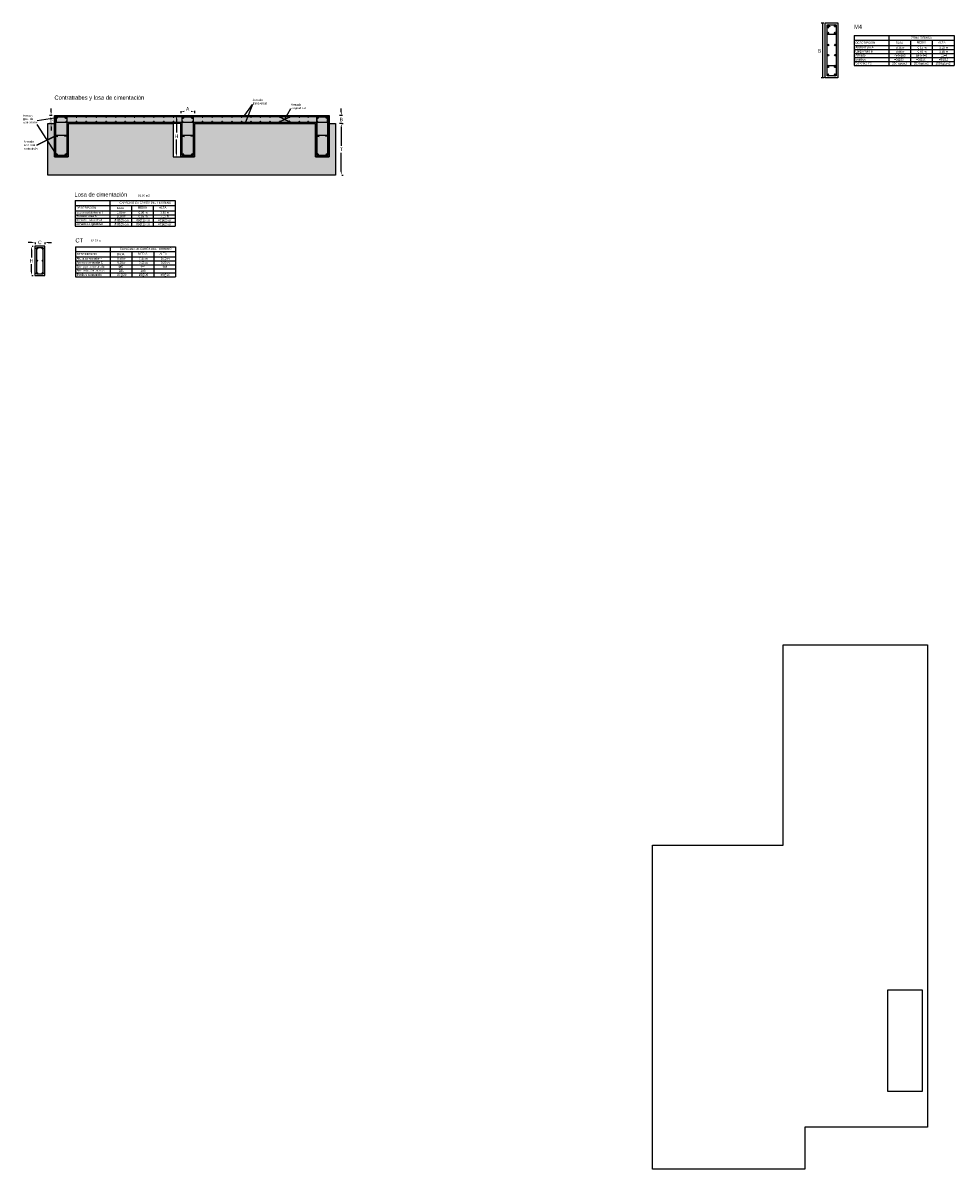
# Model space of a CAD drawing. Header units: millimetres. Extents: x 2068 to 4152, y 861 to 1938.
# Tile 1 of 20: x 2071 to 2097, y 861 to 894. Entities that reach past the tile are written whole.
import ezdxf

# ---------------------------------------------------------------- set-up
doc = ezdxf.new("R2010")
doc.units = ezdxf.units.MM
for name, color, linetype in [('RAPID COST', 7, 'Continuous'), ('RAPID COST APLANADOS', 7, 'Continuous'), ('RAPID COST CASTILLOS', 7, 'Continuous'), ('RAPID COST CIMENTACION', 7, 'Continuous')]:
    doc.layers.add(name, color=color, linetype=linetype)
doc.styles.add('ARIAL', font='arial.ttf')
doc.styles.add('CYCLADIC', font='GOTHIC.TTF')
doc.dimstyles.new('Copia de STANDARD 25', dxfattribs={"dimtxt": 0.15, "dimasz": 0.15, "dimexe": 0.05, "dimexo": 0.1, "dimgap": 0.05, "dimtad": 0, "dimtih": 1, "dimtoh": 1, "dimlfac": 0.25, "dimzin": 1, "dimdsep": 46, "dimtxsty": 'ARIAL', "dimcen": 0.05, "dimclrt": 256, "dimadec": 5, "dimazin": 0, "dimtfac": 1, "dimtofl": 0, "dimtmove": 2, "dimatfit": 3, "dimfxl": 0.18, "dimtolj": 1, "dimtzin": 0, "dimarcsym": 0})

# ---------------------------------------------------------------- blocks, each defined once
blk = doc.blocks.new('*D101')
at = {"layer": 'Defpoints', "color": 0, "ltscale": 0.1, "transparency": 16777216}
for p in [(2075.11, 891.26), (2075.51, 891.268), (2075.51, 891.152)]:
    blk.add_point(p, dxfattribs=at)
at = {"layer": 'RAPID COST CIMENTACION', "color": 0, "lineweight": -2, "ltscale": 0.1, "transparency": 16777216}
for p, q in [((2075.11, 891.16), (2075.11, 891.102)), ((2075.21, 891.152), (2075.213, 891.152)), ((2075.41, 891.152), (2075.407, 891.152)), ((2075.51, 891.168), (2075.51, 891.102))]:
    blk.add_line(p, q, dxfattribs=at)
at = {"layer": 'RAPID COST CIMENTACION', "color": 0, "ltscale": 0.1, "transparency": 16777216}
for points in [[(2075.21, 891.169), (2075.21, 891.136), (2075.11, 891.152)], [(2075.41, 891.169), (2075.41, 891.136), (2075.51, 891.152)]]:
    blk.add_solid(points, dxfattribs=at)
at = {"layer": 'RAPID COST CIMENTACION', "ltscale": 0.1, "transparency": 16777216, "insert": (2075.31, 891.225), "char_height": 0.15, "attachment_point": 5, "style": 'ARIAL'}
blk.add_mtext('\\A1;{\\H0.66667x;\\C3;A}', dxfattribs=at)
blk = doc.blocks.new('*D102')
at = {"layer": 'Defpoints', "color": 0, "ltscale": 0.1, "transparency": 16777216}
for p in [(2074.913, 891.038), (2074.901, 889.838), (2074.989, 889.838)]:
    blk.add_point(p, dxfattribs=at)
at = {"layer": 'RAPID COST CIMENTACION', "color": 0, "lineweight": -2, "ltscale": 0.1, "transparency": 16777216}
for p, q in [((2074.989, 890.938), (2074.989, 890.538)), ((2075.013, 891.038), (2075.039, 891.038)), ((2074.989, 889.938), (2074.989, 890.338)), ((2075.001, 889.838), (2075.039, 889.838))]:
    blk.add_line(p, q, dxfattribs=at)
at = {"layer": 'RAPID COST CIMENTACION', "color": 0, "ltscale": 0.1, "transparency": 16777216}
for points in [[(2074.973, 890.938), (2075.006, 890.938), (2074.989, 891.038)], [(2074.973, 889.938), (2075.006, 889.938), (2074.989, 889.838)]]:
    blk.add_solid(points, dxfattribs=at)
at = {"layer": 'RAPID COST CIMENTACION', "ltscale": 0.1, "transparency": 16777216, "insert": (2074.989, 890.438), "char_height": 0.15, "attachment_point": 5, "style": 'ARIAL'}
blk.add_mtext('\\A1;{\\H0.66667x;\\C3;H}', dxfattribs=at)
blk = doc.blocks.new('*D103')
at = {"layer": 'Defpoints', "color": 0, "ltscale": 0.1, "transparency": 16777216}
for p in [(2071.491, 891.038), (2071.361, 890.798), (2071.487, 890.798)]:
    blk.add_point(p, dxfattribs=at)
at = {"layer": 'RAPID COST CIMENTACION', "color": 0, "lineweight": -2, "ltscale": 0.1, "transparency": 16777216}
for p, q in [((2071.361, 891.138), (2071.361, 891.238)), ((2071.391, 891.038), (2071.311, 891.038)), ((2071.387, 890.798), (2071.311, 890.798)), ((2071.361, 890.698), (2071.361, 890.598))]:
    blk.add_line(p, q, dxfattribs=at)
at = {"layer": 'RAPID COST CIMENTACION', "color": 0, "ltscale": 0.1, "transparency": 16777216}
for points in [[(2071.344, 891.138), (2071.377, 891.138), (2071.361, 891.038)], [(2071.344, 890.698), (2071.377, 890.698), (2071.361, 890.798)]]:
    blk.add_solid(points, dxfattribs=at)
at = {"layer": 'RAPID COST CIMENTACION', "ltscale": 0.1, "transparency": 16777216, "insert": (2071.361, 890.918), "char_height": 0.15, "attachment_point": 5, "style": 'ARIAL'}
blk.add_mtext('\\A1;{\\H0.66667x;\\C3;B}', dxfattribs=at)
blk = doc.blocks.new('*D104')
at = {"layer": 'Defpoints', "color": 0, "ltscale": 0.1, "transparency": 16777216}
for p in [(2079.884, 891.038), (2079.753, 890.798), (2079.88, 890.798)]:
    blk.add_point(p, dxfattribs=at)
at = {"layer": 'RAPID COST CIMENTACION', "color": 0, "lineweight": -2, "ltscale": 0.1, "transparency": 16777216}
for p, q in [((2079.753, 891.138), (2079.753, 891.238)), ((2079.784, 891.038), (2079.703, 891.038)), ((2079.78, 890.798), (2079.703, 890.798)), ((2079.753, 890.698), (2079.753, 890.598))]:
    blk.add_line(p, q, dxfattribs=at)
at = {"layer": 'RAPID COST CIMENTACION', "color": 0, "ltscale": 0.1, "transparency": 16777216}
for points in [[(2079.737, 891.138), (2079.77, 891.138), (2079.753, 891.038)], [(2079.737, 890.698), (2079.77, 890.698), (2079.753, 890.798)]]:
    blk.add_solid(points, dxfattribs=at)
at = {"layer": 'RAPID COST CIMENTACION', "ltscale": 0.1, "transparency": 16777216, "insert": (2079.753, 890.918), "char_height": 0.15, "attachment_point": 5, "style": 'ARIAL'}
blk.add_mtext('\\A1;{\\H0.66667x;\\C3;B}', dxfattribs=at)
blk = doc.blocks.new('*D105')
at = {"layer": 'Defpoints', "color": 0, "ltscale": 0.1, "transparency": 16777216}
for p in [(2079.677, 890.798), (2079.665, 889.313), (2079.753, 889.313)]:
    blk.add_point(p, dxfattribs=at)
at = {"layer": 'RAPID COST CIMENTACION', "color": 0, "lineweight": -2, "ltscale": 0.1, "transparency": 16777216}
for p, q in [((2079.753, 890.698), (2079.753, 890.155)), ((2079.777, 890.798), (2079.803, 890.798)), ((2079.753, 889.413), (2079.753, 889.955)), ((2079.765, 889.313), (2079.803, 889.313))]:
    blk.add_line(p, q, dxfattribs=at)
at = {"layer": 'RAPID COST CIMENTACION', "color": 0, "ltscale": 0.1, "transparency": 16777216}
for points in [[(2079.737, 890.698), (2079.77, 890.698), (2079.753, 890.798)], [(2079.737, 889.413), (2079.77, 889.413), (2079.753, 889.313)]]:
    blk.add_solid(points, dxfattribs=at)
at = {"layer": 'RAPID COST CIMENTACION', "ltscale": 0.1, "transparency": 16777216, "insert": (2079.753, 890.055), "char_height": 0.15, "attachment_point": 5, "style": 'ARIAL'}
blk.add_mtext('\\A1;{\\H0.66667x;\\C3;T}', dxfattribs=at)
blk = doc.blocks.new('*D134')
at = {"layer": 'Defpoints', "color": 0, "ltscale": 0.1, "transparency": 16777216}
for p in [(2070.715, 887.253), (2070.706, 886.413), (2070.791, 886.413)]:
    blk.add_point(p, dxfattribs=at)
at = {"layer": 'RAPID COST CIMENTACION', "color": 0, "lineweight": -2, "ltscale": 0.1, "transparency": 16777216}
for p, q in [((2070.815, 887.253), (2070.841, 887.253)), ((2070.791, 887.153), (2070.791, 886.933)), ((2070.791, 886.513), (2070.791, 886.733)), ((2070.806, 886.413), (2070.841, 886.413))]:
    blk.add_line(p, q, dxfattribs=at)
at = {"layer": 'RAPID COST CIMENTACION', "color": 0, "ltscale": 0.1, "transparency": 16777216}
for points in [[(2070.774, 887.153), (2070.808, 887.153), (2070.791, 887.253)], [(2070.774, 886.513), (2070.808, 886.513), (2070.791, 886.413)]]:
    blk.add_solid(points, dxfattribs=at)
at = {"layer": 'RAPID COST CIMENTACION', "ltscale": 0.1, "transparency": 16777216, "insert": (2070.791, 886.833), "char_height": 0.15, "attachment_point": 5, "style": 'ARIAL'}
blk.add_mtext('\\A1;{\\H0.66667x;\\C3;H}', dxfattribs=at)
blk = doc.blocks.new('*D135')
at = {"layer": 'Defpoints', "color": 0, "ltscale": 0.1, "transparency": 16777216}
for p in [(2070.895, 887.465), (2071.175, 887.465), (2071.175, 887.364)]:
    blk.add_point(p, dxfattribs=at)
at = {"layer": 'RAPID COST CIMENTACION', "color": 0, "lineweight": -2, "ltscale": 0.1, "transparency": 16777216}
for p, q in [((2070.795, 887.364), (2070.695, 887.364)), ((2070.895, 887.365), (2070.895, 887.314)), ((2071.175, 887.365), (2071.175, 887.314)), ((2071.275, 887.364), (2071.375, 887.364))]:
    blk.add_line(p, q, dxfattribs=at)
at = {"layer": 'RAPID COST CIMENTACION', "color": 0, "ltscale": 0.1, "transparency": 16777216}
for points in [[(2070.795, 887.381), (2070.795, 887.348), (2070.895, 887.364)], [(2071.275, 887.381), (2071.275, 887.348), (2071.175, 887.364)]]:
    blk.add_solid(points, dxfattribs=at)
at = {"layer": 'RAPID COST CIMENTACION', "ltscale": 0.1, "transparency": 16777216, "insert": (2071.035, 887.364), "char_height": 0.15, "attachment_point": 5, "style": 'ARIAL'}
blk.add_mtext('\\A1;{\\H0.66667x;\\C3;C}', dxfattribs=at)

msp = doc.modelspace()

# ---------------------------------------------------------------- hatches: boundary and pattern name
at = {"layer": 'RAPID COST', "true_color": 0x139b48}
h = msp.add_hatch(dxfattribs=at)
h.set_pattern_fill('AR-CONC', color=114, scale=0.001, angle=45)
h.set_pattern_definition([(95, (-0.10758, -2.54525), (0.14009465, 0.117553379), [0.01905, -0.20955]), (40, (-0.10758, -2.54525), (-0.160018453, 0.110176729), [0.01524, -0.167640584]), (145.451445, (-0.0959, -2.53545), (-0.019923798, 0.227730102), [0.016190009, -0.178090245]), (91.1842, (-0.1435, -2.50933), (0.221410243, 0.161953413), [0.028575, -0.314325]), (141.635558, (-0.12505, -2.49583), (-0.007086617, 0.342826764), [0.024285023, -0.267135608]), (36.184151, (-0.1435, -2.50933), (-0.007086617, 0.342826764), [0.022859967, -0.251459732]), (66, (-0.11656, -2.50035), (0.179519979, 0.034895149), [0.01905, -0.20955]), (11, (-0.11656, -2.50035), (-0.086539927, 0.173941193), [0.01524, -0.16764]), (116.451445, (-0.1016, -2.49744), (0.092980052, 0.208836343), [0.016190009, -0.178089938]), (82.5, (-0.10758, -2.54525), (-0.057605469, 0.0619734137), [0, -0.165608, 0, -0.17018, 0, -0.168275]), (52.5, (-0.10758, -2.54525), (-0.0235897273, 0.1180870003), [0, -0.097028, 0, -0.161798, 0, -0.064135]), (12.5, (-0.14763, -2.5853), (0.099927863, 0.0918261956), [0, -0.0635, 0, -0.19812, 0, -0.26289]), (2.5, (-0.16559, -2.60326), (0.0867639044, 0.122722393), [0, -0.08255, 0, -0.131572, 0, -0.18669])])
h.paths.add_polyline_path([(2071.4544, 891.0379), (2079.4044, 891.0379), (2079.4044, 889.8379), (2079.0044, 889.8379), (2079.0044, 890.7979), (2075.5099, 890.7979), (2075.5099, 889.8379), (2075.1099, 889.8379), (2075.1099, 890.7979), (2071.8544, 890.7979), (2071.8544, 889.8379), (2071.4544, 889.8379)])
at = {"layer": 'RAPID COST', "true_color": 0xf8991e}
h = msp.add_hatch(dxfattribs=at)
h.set_pattern_fill('EARTH', color=30, scale=0.02, angle=45)
h.set_pattern_definition([(45, (-0.10758, -2.54525), (0, 0.1796051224), [0.127, -0.127]), (45, (-0.14126, -2.51157), (0, 0.1796051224), [0.127, -0.127]), (45, (-0.17493, -2.4779), (0, 0.1796051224), [0.127, -0.127]), (135, (-0.17493, -2.45545), (-0.1796051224, 0), [0.127, -0.127]), (135, (-0.14126, -2.42177), (-0.1796051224, 0), [0.127, -0.127]), (135, (-0.10758, -2.38809), (-0.1796051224, 0), [0.127, -0.127])])
h.paths.add_polyline_path([(2071.2698, 890.7979), (2071.4544, 890.7979), (2071.4544, 889.8379), (2071.8544, 889.8379), (2071.8544, 890.7979), (2074.8879, 890.7979), (2074.8879, 889.8379), (2075.5099, 889.8379), (2075.5099, 890.7979), (2079.0044, 890.7979), (2079.0044, 889.8379), (2079.4044, 889.8379), (2079.4044, 890.7979), (2079.589, 890.7979), (2079.589, 889.3127), (2071.2698, 889.3127)])
at = {"layer": 'RAPID COST CASTILLOS', "lineweight": 30}
h = msp.add_hatch(color=256, dxfattribs=at)
h.dxf.hatch_style = 1
edge = h.paths.add_edge_path()
edge.add_arc((2093.8285, 893.6268), 0.0238, 0, 360)
h = msp.add_hatch(color=256, dxfattribs=at)
h.dxf.hatch_style = 1
edge = h.paths.add_edge_path()
edge.add_arc((2094.0384, 893.627), 0.0238, 0, 360)
h = msp.add_hatch(color=256, dxfattribs=at)
h.dxf.hatch_style = 1
edge = h.paths.add_edge_path()
edge.add_arc((2093.8285, 893.4095), 0.0238, 0, 360)
h = msp.add_hatch(color=256, dxfattribs=at)
h.dxf.hatch_style = 1
edge = h.paths.add_edge_path()
edge.add_arc((2094.0384, 893.4096), 0.0238, 0, 360)
h = msp.add_hatch(color=256, dxfattribs=at)
h.dxf.hatch_style = 1
edge = h.paths.add_edge_path()
edge.add_arc((2093.8285, 892.4509), 0.0238, 0, 360, ccw=False)
h = msp.add_hatch(color=256, dxfattribs=at)
h.dxf.hatch_style = 1
edge = h.paths.add_edge_path()
edge.add_arc((2093.8285, 892.2067), 0.0238, 0, 360)
h = msp.add_hatch(color=256, dxfattribs=at)
h.dxf.hatch_style = 1
edge = h.paths.add_edge_path()
edge.add_arc((2094.0384, 892.4507), 0.0238, 0, 360, ccw=False)
h = msp.add_hatch(color=256, dxfattribs=at)
h.dxf.hatch_style = 1
edge = h.paths.add_edge_path()
edge.add_arc((2094.0384, 892.2056), 0.0238, 0, 360)
at = {"layer": 'RAPID COST CIMENTACION', "lineweight": 30}
h = msp.add_hatch(color=256, dxfattribs=at)
h.dxf.hatch_style = 1
edge = h.paths.add_edge_path()
edge.add_arc((2071.517, 890.9748), 0.0219, 0, 360)
h = msp.add_hatch(color=256, dxfattribs=at)
h.dxf.hatch_style = 1
edge = h.paths.add_edge_path()
edge.add_arc((2071.791, 890.9748), 0.0219, 0, 360)
h = msp.add_hatch(color=256, dxfattribs=at)
h.dxf.hatch_style = 1
edge = h.paths.add_edge_path()
edge.add_arc((2072.0956, 890.9938), 0.0102, 0, 360)
h = msp.add_hatch(color=256, dxfattribs=at)
h.dxf.hatch_style = 1
edge = h.paths.add_edge_path()
edge.add_arc((2072.377, 890.9938), 0.0102, 0, 360)
h = msp.add_hatch(color=256, dxfattribs=at)
h.dxf.hatch_style = 1
edge = h.paths.add_edge_path()
edge.add_arc((2072.6683, 890.9938), 0.0102, 0, 360)
h = msp.add_hatch(color=256, dxfattribs=at)
h.dxf.hatch_style = 1
edge = h.paths.add_edge_path()
edge.add_arc((2072.9512, 890.9938), 0.0102, 0, 360)
h = msp.add_hatch(color=256, dxfattribs=at)
h.dxf.hatch_style = 1
edge = h.paths.add_edge_path()
edge.add_arc((2073.2309, 890.9938), 0.0102, 0, 360)
h = msp.add_hatch(color=256, dxfattribs=at)
h.dxf.hatch_style = 1
edge = h.paths.add_edge_path()
edge.add_arc((2073.5006, 890.9938), 0.0102, 0, 360)
h = msp.add_hatch(color=256, dxfattribs=at)
h.dxf.hatch_style = 1
edge = h.paths.add_edge_path()
edge.add_arc((2073.7703, 890.9938), 0.0102, 0, 360)
h = msp.add_hatch(color=256, dxfattribs=at)
h.dxf.hatch_style = 1
edge = h.paths.add_edge_path()
edge.add_arc((2074.0479, 890.9938), 0.0102, 0, 360)
h = msp.add_hatch(color=256, dxfattribs=at)
h.dxf.hatch_style = 1
edge = h.paths.add_edge_path()
edge.add_arc((2074.3333, 890.9938), 0.0102, 0, 360)
h = msp.add_hatch(color=256, dxfattribs=at)
h.dxf.hatch_style = 1
edge = h.paths.add_edge_path()
edge.add_arc((2074.6208, 890.9938), 0.0102, 0, 360)
h = msp.add_hatch(color=256, dxfattribs=at)
h.dxf.hatch_style = 1
edge = h.paths.add_edge_path()
edge.add_arc((2074.9004, 890.9938), 0.0102, 0, 360)
h = msp.add_hatch(color=256, dxfattribs=at)
h.dxf.hatch_style = 1
edge = h.paths.add_edge_path()
edge.add_arc((2075.1725, 890.9748), 0.0219, 0, 360)
h = msp.add_hatch(color=256, dxfattribs=at)
h.dxf.hatch_style = 1
edge = h.paths.add_edge_path()
edge.add_arc((2075.4465, 890.9748), 0.0219, 0, 360)
h = msp.add_hatch(color=256, dxfattribs=at)
h.dxf.hatch_style = 1
edge = h.paths.add_edge_path()
edge.add_arc((2075.7373, 890.9938), 0.0102, 0, 360)
h = msp.add_hatch(color=256, dxfattribs=at)
h.dxf.hatch_style = 1
edge = h.paths.add_edge_path()
edge.add_arc((2076.0188, 890.9938), 0.0102, 0, 360)
h = msp.add_hatch(color=256, dxfattribs=at)
h.dxf.hatch_style = 1
edge = h.paths.add_edge_path()
edge.add_arc((2076.3101, 890.9938), 0.0102, 0, 360)
h = msp.add_hatch(color=256, dxfattribs=at)
h.dxf.hatch_style = 1
edge = h.paths.add_edge_path()
edge.add_arc((2076.593, 890.9938), 0.0102, 0, 360)
h = msp.add_hatch(color=256, dxfattribs=at)
h.dxf.hatch_style = 1
edge = h.paths.add_edge_path()
edge.add_arc((2076.8726, 890.9938), 0.0102, 0, 360)
h = msp.add_hatch(color=256, dxfattribs=at)
h.dxf.hatch_style = 1
edge = h.paths.add_edge_path()
edge.add_arc((2077.1423, 890.9938), 0.0102, 0, 360)
h = msp.add_hatch(color=256, dxfattribs=at)
h.dxf.hatch_style = 1
edge = h.paths.add_edge_path()
edge.add_arc((2077.412, 890.9938), 0.0102, 0, 360)
h = msp.add_hatch(color=256, dxfattribs=at)
h.dxf.hatch_style = 1
edge = h.paths.add_edge_path()
edge.add_arc((2077.6896, 890.9938), 0.0102, 0, 360)
h = msp.add_hatch(color=256, dxfattribs=at)
h.dxf.hatch_style = 1
edge = h.paths.add_edge_path()
edge.add_arc((2077.9751, 890.9938), 0.0102, 0, 360)
h = msp.add_hatch(color=256, dxfattribs=at)
h.dxf.hatch_style = 1
edge = h.paths.add_edge_path()
edge.add_arc((2078.2625, 890.9938), 0.0102, 0, 360)
h = msp.add_hatch(color=256, dxfattribs=at)
h.dxf.hatch_style = 1
edge = h.paths.add_edge_path()
edge.add_arc((2078.5421, 890.9938), 0.0102, 0, 360)
h = msp.add_hatch(color=256, dxfattribs=at)
h.dxf.hatch_style = 1
edge = h.paths.add_edge_path()
edge.add_arc((2078.797, 890.9938), 0.0102, 0, 360)
h = msp.add_hatch(color=256, dxfattribs=at)
h.dxf.hatch_style = 1
edge = h.paths.add_edge_path()
edge.add_arc((2079.067, 890.9748), 0.0219, 0, 360)
h = msp.add_hatch(color=256, dxfattribs=at)
h.dxf.hatch_style = 1
edge = h.paths.add_edge_path()
edge.add_arc((2079.341, 890.9748), 0.0219, 0, 360)
h = msp.add_hatch(color=256, dxfattribs=at)
h.dxf.hatch_style = 1
edge = h.paths.add_edge_path()
edge.add_arc((2071.8004, 890.8512), 0.0102, 0, 360)
h = msp.add_hatch(color=256, dxfattribs=at)
h.dxf.hatch_style = 1
edge = h.paths.add_edge_path()
edge.add_arc((2072.0956, 890.8512), 0.0102, 0, 360)
h = msp.add_hatch(color=256, dxfattribs=at)
h.dxf.hatch_style = 1
edge = h.paths.add_edge_path()
edge.add_arc((2072.377, 890.8512), 0.0102, 0, 360)
h = msp.add_hatch(color=256, dxfattribs=at)
h.dxf.hatch_style = 1
edge = h.paths.add_edge_path()
edge.add_arc((2072.6683, 890.8512), 0.0102, 0, 360)
h = msp.add_hatch(color=256, dxfattribs=at)
h.dxf.hatch_style = 1
edge = h.paths.add_edge_path()
edge.add_arc((2072.9512, 890.8512), 0.0102, 0, 360)
h = msp.add_hatch(color=256, dxfattribs=at)
h.dxf.hatch_style = 1
edge = h.paths.add_edge_path()
edge.add_arc((2073.2309, 890.8512), 0.0102, 0, 360)
h = msp.add_hatch(color=256, dxfattribs=at)
h.dxf.hatch_style = 1
edge = h.paths.add_edge_path()
edge.add_arc((2073.5006, 890.8512), 0.0102, 0, 360)
h = msp.add_hatch(color=256, dxfattribs=at)
h.dxf.hatch_style = 1
edge = h.paths.add_edge_path()
edge.add_arc((2073.7703, 890.8512), 0.0102, 0, 360)
h = msp.add_hatch(color=256, dxfattribs=at)
h.dxf.hatch_style = 1
edge = h.paths.add_edge_path()
edge.add_arc((2074.0479, 890.8512), 0.0102, 0, 360)
h = msp.add_hatch(color=256, dxfattribs=at)
h.dxf.hatch_style = 1
edge = h.paths.add_edge_path()
edge.add_arc((2074.3333, 890.8512), 0.0102, 0, 360)
h = msp.add_hatch(color=256, dxfattribs=at)
h.dxf.hatch_style = 1
edge = h.paths.add_edge_path()
edge.add_arc((2074.6208, 890.8512), 0.0102, 0, 360)
h = msp.add_hatch(color=256, dxfattribs=at)
h.dxf.hatch_style = 1
edge = h.paths.add_edge_path()
edge.add_arc((2074.9004, 890.8512), 0.0102, 0, 360)
h = msp.add_hatch(color=256, dxfattribs=at)
h.dxf.hatch_style = 1
edge = h.paths.add_edge_path()
edge.add_arc((2075.1609, 890.8512), 0.0102, 0, 360)
h = msp.add_hatch(color=256, dxfattribs=at)
h.dxf.hatch_style = 1
edge = h.paths.add_edge_path()
edge.add_arc((2075.4556, 890.8512), 0.0102, 0, 360)
h = msp.add_hatch(color=256, dxfattribs=at)
h.dxf.hatch_style = 1
edge = h.paths.add_edge_path()
edge.add_arc((2075.7373, 890.8512), 0.0102, 0, 360)
h = msp.add_hatch(color=256, dxfattribs=at)
h.dxf.hatch_style = 1
edge = h.paths.add_edge_path()
edge.add_arc((2076.0188, 890.8512), 0.0102, 0, 360)
h = msp.add_hatch(color=256, dxfattribs=at)
h.dxf.hatch_style = 1
edge = h.paths.add_edge_path()
edge.add_arc((2076.3101, 890.8512), 0.0102, 0, 360)
h = msp.add_hatch(color=256, dxfattribs=at)
h.dxf.hatch_style = 1
edge = h.paths.add_edge_path()
edge.add_arc((2076.593, 890.8512), 0.0102, 0, 360)
h = msp.add_hatch(color=256, dxfattribs=at)
h.dxf.hatch_style = 1
edge = h.paths.add_edge_path()
edge.add_arc((2076.8726, 890.8512), 0.0102, 0, 360)
h = msp.add_hatch(color=256, dxfattribs=at)
h.dxf.hatch_style = 1
edge = h.paths.add_edge_path()
edge.add_arc((2077.1423, 890.8512), 0.0102, 0, 360)
h = msp.add_hatch(color=256, dxfattribs=at)
h.dxf.hatch_style = 1
edge = h.paths.add_edge_path()
edge.add_arc((2077.412, 890.8512), 0.0102, 0, 360)
h = msp.add_hatch(color=256, dxfattribs=at)
h.dxf.hatch_style = 1
edge = h.paths.add_edge_path()
edge.add_arc((2077.6896, 890.8512), 0.0102, 0, 360)
h = msp.add_hatch(color=256, dxfattribs=at)
h.dxf.hatch_style = 1
edge = h.paths.add_edge_path()
edge.add_arc((2077.9751, 890.8512), 0.0102, 0, 360)
h = msp.add_hatch(color=256, dxfattribs=at)
h.dxf.hatch_style = 1
edge = h.paths.add_edge_path()
edge.add_arc((2078.2625, 890.8512), 0.0102, 0, 360)
h = msp.add_hatch(color=256, dxfattribs=at)
h.dxf.hatch_style = 1
edge = h.paths.add_edge_path()
edge.add_arc((2078.5421, 890.8512), 0.0102, 0, 360)
h = msp.add_hatch(color=256, dxfattribs=at)
h.dxf.hatch_style = 1
edge = h.paths.add_edge_path()
edge.add_arc((2078.797, 890.8512), 0.0102, 0, 360)
h = msp.add_hatch(color=256, dxfattribs=at)
h.dxf.hatch_style = 1
edge = h.paths.add_edge_path()
edge.add_arc((2079.0604, 890.8512), 0.0102, 0, 360)
h = msp.add_hatch(color=256, dxfattribs=at)
h.dxf.hatch_style = 1
edge = h.paths.add_edge_path()
edge.add_arc((2071.5063, 890.45), 0.0102, 0, 360)
h = msp.add_hatch(color=256, dxfattribs=at)
h.dxf.hatch_style = 1
edge = h.paths.add_edge_path()
edge.add_arc((2071.8025, 890.45), 0.0102, 0, 360)
h = msp.add_hatch(color=256, dxfattribs=at)
h.dxf.hatch_style = 1
edge = h.paths.add_edge_path()
edge.add_arc((2075.1618, 890.45), 0.0102, 0, 360)
h = msp.add_hatch(color=256, dxfattribs=at)
h.dxf.hatch_style = 1
edge = h.paths.add_edge_path()
edge.add_arc((2075.458, 890.45), 0.0102, 0, 360)
h = msp.add_hatch(color=256, dxfattribs=at)
h.dxf.hatch_style = 1
edge = h.paths.add_edge_path()
edge.add_arc((2079.0563, 890.45), 0.0102, 0, 360)
h = msp.add_hatch(color=256, dxfattribs=at)
h.dxf.hatch_style = 1
edge = h.paths.add_edge_path()
edge.add_arc((2079.3525, 890.45), 0.0102, 0, 360)
h = msp.add_hatch(color=256, dxfattribs=at)
h.dxf.hatch_style = 1
edge = h.paths.add_edge_path()
edge.add_arc((2071.517, 889.8995), 0.0219, 0, 360)
h = msp.add_hatch(color=256, dxfattribs=at)
h.dxf.hatch_style = 1
edge = h.paths.add_edge_path()
edge.add_arc((2071.791, 889.8995), 0.0219, 0, 360)
h = msp.add_hatch(color=256, dxfattribs=at)
h.dxf.hatch_style = 1
edge = h.paths.add_edge_path()
edge.add_arc((2075.1725, 889.8995), 0.0219, 0, 360)
h = msp.add_hatch(color=256, dxfattribs=at)
h.dxf.hatch_style = 1
edge = h.paths.add_edge_path()
edge.add_arc((2075.4465, 889.8995), 0.0219, 0, 360)
h = msp.add_hatch(color=256, dxfattribs=at)
h.dxf.hatch_style = 1
edge = h.paths.add_edge_path()
edge.add_arc((2079.067, 889.8995), 0.0219, 0, 360)
h = msp.add_hatch(color=256, dxfattribs=at)
h.dxf.hatch_style = 1
edge = h.paths.add_edge_path()
edge.add_arc((2079.341, 889.8995), 0.0219, 0, 360)
h = msp.add_hatch(color=256, dxfattribs=at)
h.dxf.hatch_style = 1
edge = h.paths.add_edge_path()
edge.add_arc((2070.9538, 887.1939), 0.017, 0, 360)
h = msp.add_hatch(color=256, dxfattribs=at)
h.dxf.hatch_style = 1
edge = h.paths.add_edge_path()
edge.add_arc((2071.1151, 887.194), 0.017, 0, 360)
h = msp.add_hatch(color=256, dxfattribs=at)
h.dxf.hatch_style = 1
edge = h.paths.add_edge_path()
edge.add_arc((2070.9552, 886.8376), 0.0119, 0, 360)
h = msp.add_hatch(color=256, dxfattribs=at)
h.dxf.hatch_style = 1
edge = h.paths.add_edge_path()
edge.add_arc((2071.1174, 886.8376), 0.0119, 0, 360)
h = msp.add_hatch(color=256, dxfattribs=at)
h.dxf.hatch_style = 1
edge = h.paths.add_edge_path()
edge.add_arc((2070.9548, 886.4728), 0.017, 0, 360)
h = msp.add_hatch(color=256, dxfattribs=at)
h.dxf.hatch_style = 1
edge = h.paths.add_edge_path()
edge.add_arc((2071.1153, 886.4734), 0.017, 0, 360)

# ---------------------------------------------------------------- linework, layer by layer
at = {"layer": 'RAPID COST', "color": 7}
for points in [[(2077.186, 891.3533), (2076.9873, 890.8428)], [(2078.2822, 891.2271), (2078.111, 890.9194), (2077.9751, 890.9938), (2077.9835, 890.988), (2077.9905, 890.9747), (2077.9835, 890.988), (2077.9984, 890.988), (2077.9835, 890.988), (2078.111, 890.9194), (2077.9751, 890.8512), (2077.9837, 890.8567), (2077.9953, 890.8769), (2077.9837, 890.8567), (2078.0053, 890.8582), (2077.9837, 890.8567), (2078.111, 890.9194), (2078.2625, 890.8512), (2078.253, 890.8549), (2078.2401, 890.8756), (2078.253, 890.8549), (2078.2312, 890.8504), (2078.253, 890.8549), (2078.111, 890.9194), (2078.2625, 890.9938), (2078.2531, 890.9899), (2078.2299, 890.9924), (2078.2531, 890.9899), (2078.2416, 890.9698)], [(2071.4827, 890.9051), (2071.4827, 891.0066), (2079.3785, 891.0066), (2079.3785, 890.9314)], [(2071.5051, 890.8379), (2071.5051, 890.9249), (2071.5051, 890.8379), (2079.3547, 890.8379), (2079.3547, 890.9158)], [(2070.9504, 890.1733), (2071.4966, 890.4501), (2071.4874, 890.4455), (2071.4536, 890.4463), (2071.4874, 890.4455), (2071.4694, 890.4178), (2071.4874, 890.4455), (2070.9504, 890.1733), (2070.9504, 890.1733), (2070.9504, 890.1733), (2070.9504, 890.1733), (2070.9504, 890.1733), (2070.9504, 890.1733), (2070.9504, 890.1733), (2070.9504, 890.1733)]]:
    msp.add_lwpolyline(points, dxfattribs=at)
at = {"layer": 'RAPID COST', "color": 3}
msp.add_lwpolyline([(2071.4544, 891.0379), (2079.4044, 891.0379), (2079.4044, 889.8379), (2079.0044, 889.8379), (2079.0044, 890.7979), (2075.5099, 890.7979), (2075.5099, 889.8379), (2075.1099, 889.8379), (2075.1099, 890.7979), (2071.8544, 890.7979), (2071.8544, 889.8379), (2071.4544, 889.8379), (2071.4544, 891.0379)], dxfattribs=at)
at = {"layer": 'RAPID COST', "color": 7}
for points in [[(2071.4944, 890.9979), (2071.8144, 890.9979), (2071.8144, 889.8779), (2071.4944, 889.8779)], [(2075.1499, 890.9979), (2075.4699, 890.9979), (2075.4699, 889.8779), (2075.1499, 889.8779)], [(2075.1499, 890.9979), (2075.4699, 890.9979), (2075.4699, 889.8779), (2075.1499, 889.8779)], [(2079.3644, 890.9979), (2079.0444, 890.9979), (2079.0444, 889.8779), (2079.3644, 889.8779)], [(2079.0444, 890.9979), (2079.3644, 890.9979), (2079.3644, 889.8779), (2079.0444, 889.8779)], [(2079.0444, 890.9979), (2079.3644, 890.9979), (2079.3644, 889.8779), (2079.0444, 889.8779)]]:
    msp.add_lwpolyline(points, close=True, dxfattribs=at)
at = {"layer": 'RAPID COST', "color": 30, "true_color": 0xf8991e}
msp.add_lwpolyline([(2071.2698, 890.7979), (2071.4544, 890.7979), (2071.4544, 889.8379), (2071.8544, 889.8379), (2071.8544, 890.7979), (2074.8879, 890.7979), (2074.8879, 889.8379), (2075.5099, 889.8379), (2075.5099, 890.7979), (2079.0044, 890.7979), (2079.0044, 889.8379), (2079.4044, 889.8379), (2079.4044, 890.7979), (2079.589, 890.7979), (2079.589, 889.3127), (2071.2698, 889.3127), (2071.2698, 890.7979)], dxfattribs=at)
at = {"layer": 'RAPID COST APLANADOS', "color": 6}
msp.add_lwpolyline([(2088.755, 869.9394), (2092.5308, 869.9394), (2092.5308, 875.7304), (2096.705, 875.7304), (2096.705, 861.7894), (2093.16, 861.7894), (2093.16, 860.5794), (2088.755, 860.5794), (2088.755, 869.9394)], dxfattribs=at)
msp.add_lwpolyline([(2095.56, 865.7624), (2096.551, 865.7624), (2096.551, 862.8253), (2095.56, 862.8253)], close=True, dxfattribs=at)
at = {"layer": 'RAPID COST CASTILLOS', "color": 3, "ltscale": 0.1}
for p, q in [((2093.7127, 893.7061), (2093.633, 893.7061)), ((2093.674, 893.7061), (2093.674, 892.1248)), ((2093.717, 892.1248), (2093.633, 892.1248))]:
    msp.add_line(p, q, dxfattribs=at)
at = {"layer": 'RAPID COST CASTILLOS'}
for points in [[(2093.7483, 893.7098), (2094.1183, 893.7098), (2094.1183, 892.1248), (2093.7483, 892.1248), (2093.7483, 893.7098)], [(2093.7483, 893.7098), (2094.1183, 893.7098), (2094.1183, 892.1248), (2093.7483, 892.1248), (2093.7483, 893.7098)], [(2093.8081, 893.616), (2093.8407, 893.5556)], [(2093.8448, 893.6421), (2093.8943, 893.5936)]]:
    msp.add_lwpolyline(points, dxfattribs=at)
msp.add_lwpolyline([(2093.8043, 893.6538), (2094.0623, 893.6538), (2094.0623, 892.1808), (2093.8043, 892.1808)], close=True, dxfattribs=at)
msp.add_lwpolyline([(2093.8043, 893.6538), (2094.0623, 893.6538), (2094.0623, 892.1808), (2093.8043, 892.1808)], close=True, dxfattribs=at)
at = {"layer": 'RAPID COST CASTILLOS', "color": 7}
for points in [[(2094.0623, 893.6538), (2094.0623, 893.3845)], [(2093.8043, 893.3845), (2094.0623, 893.3845)], [(2093.8043, 892.4751), (2094.0623, 892.4751)]]:
    msp.add_lwpolyline(points, dxfattribs=at)
at = {"layer": 'RAPID COST CASTILLOS', "lineweight": 30}
for centre in [(2093.8285, 893.6268), (2094.0384, 893.627), (2093.8285, 893.4095), (2094.0384, 893.4096), (2093.8285, 892.4509), (2093.8285, 892.2067), (2094.0384, 892.4507), (2094.0384, 892.2056)]:
    msp.add_circle(centre, 0.0238, dxfattribs=at)
at = {"layer": 'RAPID COST CASTILLOS'}
for centre in [(2093.8269, 893.069), (2094.0397, 893.069), (2093.8269, 892.7784), (2094.0397, 892.7784)]:
    msp.add_circle(centre, 0.0224, dxfattribs=at)
at = {"layer": 'RAPID COST CASTILLOS', "color": 3, "ltscale": 0.1}
for points in [[(2093.6573, 893.6061), (2093.6906, 893.6061), (2093.674, 893.7061)], [(2093.6573, 892.2248), (2093.6906, 892.2248), (2093.674, 892.1248)]]:
    msp.add_solid(points, dxfattribs=at)
at = {"layer": 'RAPID COST CIMENTACION', "ltscale": 0.1}
for p, q in [((2076.9592, 891.0441), (2077.186, 891.3533)), ((2071.4571, 890.9572), (2070.9605, 890.878)), ((2071.4974, 889.9315), (2070.9537, 890.7763))]:
    msp.add_line(p, q, dxfattribs=at)
at = {"layer": 'RAPID COST CIMENTACION', "color": 7}
for points in [[(2094.5861, 893.3463), (2094.5861, 892.4755)], [(2094.5861, 893.3463), (2097.4761, 893.3463)], [(2094.5861, 893.2094), (2097.4761, 893.2094)], [(2095.5874, 893.3463), (2095.5874, 892.4755)], [(2096.2169, 893.2094), (2096.2169, 892.4755)], [(2096.8465, 893.2094), (2096.8465, 892.4755)], [(2097.4761, 893.3463), (2097.4761, 892.4755)], [(2094.5861, 893.0556), (2097.4761, 893.0556)], [(2094.5861, 892.9373), (2097.4761, 892.9373)], [(2094.5861, 892.8218), (2097.4761, 892.8218)], [(2094.5861, 892.7064), (2097.4761, 892.7064)], [(2094.5861, 892.591), (2097.4761, 892.591)], [(2094.5861, 892.4755), (2097.4761, 892.4755)], [(2072.0551, 888.5732), (2074.9451, 888.5732)], [(2072.0551, 888.5732), (2072.0551, 887.8353)], [(2073.0564, 888.5732), (2073.0564, 887.8306)], [(2074.9451, 888.5732), (2074.9451, 887.8353)], [(2072.0551, 888.4363), (2074.9451, 888.4363)], [(2072.0551, 888.2825), (2074.9451, 888.2825)], [(2073.6859, 888.4363), (2073.6859, 887.8353)], [(2074.3155, 888.4363), (2074.3155, 887.8353)], [(2072.0551, 888.1642), (2074.9451, 888.1642)], [(2072.0551, 888.0662), (2074.9451, 888.0662)], [(2072.0551, 887.9508), (2074.9451, 887.9508)], [(2072.0551, 887.8353), (2074.9451, 887.8353)], [(2072.0668, 887.2365), (2074.9568, 887.2365)], [(2072.0668, 887.2365), (2072.0668, 886.367)], [(2073.0681, 887.2365), (2073.0681, 886.367)], [(2074.9568, 887.2365), (2074.9568, 886.367)], [(2072.0668, 887.0996), (2074.9568, 887.0996)], [(2072.0668, 886.9458), (2074.9568, 886.9458)], [(2072.0668, 886.9458), (2074.9568, 886.9458)], [(2073.6976, 887.0996), (2073.6976, 886.367)], [(2074.3272, 887.0996), (2074.3272, 886.367)], [(2072.0668, 886.8304), (2074.9568, 886.8304)], [(2072.0668, 886.715), (2074.9568, 886.715)], [(2072.0668, 886.5978), (2074.9568, 886.5978)], [(2072.0668, 886.4824), (2074.9568, 886.4824)], [(2072.0668, 886.4824), (2074.9568, 886.4824)], [(2072.0668, 886.367), (2074.9568, 886.367)]]:
    msp.add_lwpolyline(points, dxfattribs=at)
at = {"layer": 'RAPID COST CIMENTACION', "ltscale": 0.1}
for points in [[(2071.5017, 890.4402), (2071.5592, 890.4292)], [(2071.5057, 890.4608), (2071.8036, 890.4608)], [(2071.8055, 890.4402), (2071.7479, 890.4292)], [(2075.1572, 890.4402), (2075.2147, 890.4292)], [(2075.1612, 890.4608), (2075.4591, 890.4608)], [(2075.461, 890.4402), (2075.4035, 890.4292)], [(2079.0517, 890.4402), (2079.1092, 890.4292)], [(2079.0557, 890.4608), (2079.3536, 890.4608)], [(2079.3555, 890.4402), (2079.2979, 890.4292)]]:
    msp.add_lwpolyline(points, dxfattribs=at)
at = {"layer": 'RAPID COST CIMENTACION'}
msp.add_lwpolyline([(2071.1748, 887.2534), (2070.8948, 887.2534), (2070.8948, 886.4134), (2071.1748, 886.4134)], close=True, dxfattribs=at)
at = {"layer": 'RAPID COST CIMENTACION', "ltscale": 0.1}
msp.add_lwpolyline([(2071.1328, 887.2114), (2070.9368, 887.2114), (2070.9368, 886.4554), (2071.1328, 886.4554)], close=True, dxfattribs=at)
at = {"layer": 'RAPID COST CIMENTACION', "lineweight": 30}
for centre, radius in [((2071.517, 890.9748), 0.0219), ((2071.791, 890.9748), 0.0219), ((2072.0956, 890.9938), 0.0102), ((2072.377, 890.9938), 0.0102), ((2072.6683, 890.9938), 0.0102), ((2072.9512, 890.9938), 0.0102), ((2073.2309, 890.9938), 0.0102), ((2073.5006, 890.9938), 0.0102), ((2073.7703, 890.9938), 0.0102), ((2074.0479, 890.9938), 0.0102), ((2074.3333, 890.9938), 0.0102), ((2074.6208, 890.9938), 0.0102), ((2074.9004, 890.9938), 0.0102), ((2075.1725, 890.9748), 0.0219), ((2075.4465, 890.9748), 0.0219), ((2075.7373, 890.9938), 0.0102), ((2076.0188, 890.9938), 0.0102), ((2076.3101, 890.9938), 0.0102), ((2076.593, 890.9938), 0.0102), ((2076.8726, 890.9938), 0.0102), ((2077.1423, 890.9938), 0.0102), ((2077.412, 890.9938), 0.0102), ((2077.6896, 890.9938), 0.0102), ((2077.9751, 890.9938), 0.0102), ((2078.2625, 890.9938), 0.0102), ((2078.5421, 890.9938), 0.0102), ((2078.797, 890.9938), 0.0102), ((2079.067, 890.9748), 0.0219), ((2079.341, 890.9748), 0.0219), ((2071.8004, 890.8512), 0.0102), ((2072.0956, 890.8512), 0.0102), ((2072.377, 890.8512), 0.0102), ((2072.6683, 890.8512), 0.0102), ((2072.9512, 890.8512), 0.0102), ((2073.2309, 890.8512), 0.0102), ((2073.5006, 890.8512), 0.0102), ((2073.7703, 890.8512), 0.0102), ((2074.0479, 890.8512), 0.0102), ((2074.3333, 890.8512), 0.0102), ((2074.6208, 890.8512), 0.0102), ((2074.9004, 890.8512), 0.0102), ((2075.1609, 890.8512), 0.0102), ((2075.4556, 890.8512), 0.0102), ((2075.7373, 890.8512), 0.0102), ((2076.0188, 890.8512), 0.0102), ((2076.3101, 890.8512), 0.0102), ((2076.593, 890.8512), 0.0102), ((2076.8726, 890.8512), 0.0102), ((2077.1423, 890.8512), 0.0102), ((2077.412, 890.8512), 0.0102), ((2077.6896, 890.8512), 0.0102), ((2077.9751, 890.8512), 0.0102), ((2078.2625, 890.8512), 0.0102), ((2078.5421, 890.8512), 0.0102), ((2078.797, 890.8512), 0.0102), ((2079.0604, 890.8512), 0.0102), ((2071.5063, 890.45), 0.0102), ((2071.8025, 890.45), 0.0102), ((2075.1618, 890.45), 0.0102), ((2075.458, 890.45), 0.0102), ((2079.0563, 890.45), 0.0102), ((2079.3525, 890.45), 0.0102), ((2071.517, 889.8995), 0.0219), ((2071.791, 889.8995), 0.0219), ((2075.1725, 889.8995), 0.0219), ((2075.4465, 889.8995), 0.0219), ((2079.067, 889.8995), 0.0219), ((2079.341, 889.8995), 0.0219), ((2070.9538, 887.1939), 0.017), ((2071.1151, 887.194), 0.017), ((2070.9552, 886.8376), 0.0119), ((2071.1174, 886.8376), 0.0119), ((2070.9548, 886.4728), 0.017), ((2071.1153, 886.4734), 0.017)]:
    msp.add_circle(centre, radius, dxfattribs=at)
at = {"layer": 'RAPID COST CIMENTACION', "ltscale": 0.1}
for points in [[(2071.4559, 890.9646), (2071.4582, 890.9498), (2071.5015, 890.9643)], [(2076.9652, 891.0397), (2076.9532, 891.0485), (2076.9326, 891.0078)], [(2077.0092, 890.8772), (2076.9953, 890.8827), (2076.9857, 890.8382)], [(2071.4877, 889.9601), (2071.4753, 889.9517), (2071.5066, 889.9186)]]:
    msp.add_solid(points, dxfattribs=at)

# ---------------------------------------------------------------- texts
at = {"layer": 'RAPID COST CASTILLOS', "ltscale": 0.1, "insert": (2093.5849, 892.903), "char_height": 0.15, "attachment_point": 5, "style": 'ARIAL'}
msp.add_mtext('\\A1;{\\H0.66667x;\\C3;B}', dxfattribs=at)
at = {"layer": 'RAPID COST CIMENTACION', "color": 5, "attachment_point": 1, "style": 'CYCLADIC'}
for s, width, insert, char_height in [('M4', 1.375475, (2094.5833, 893.6578), 0.12), ('ZONA SISMICA', 0.731663, (2096.236, 893.3123), 0.06), ('DESCRIPCION', 1.105997, (2094.6206, 893.1686), 0.06), ('BAJA', 0.343587, (2095.7933, 893.1664), 0.06), ('MEDIA', 0.343587, (2096.3996, 893.1784), 0.06), ('ALTA', 0.343587, (2097.0178, 893.1784), 0.06), ('Contratrabes y losa de cimentación', 3.112568, (2071.4584, 891.6114), 0.12), ('Losa de cimentación', 3.112568, (2072.0363, 888.8111), 0.12), ('DESCRIPCION', 1.105997, (2072.0896, 888.3973), 0.06), ('BAJA', 0.343587, (2073.2623, 888.3933), 0.06), ('CAPACIAD DE CARGA DEL TERRENO', 1.802118, (2073.338, 888.5453), 0.06), ('MEDIA', 0.343587, (2073.8686, 888.4053), 0.06), ('ALTA', 0.343587, (2074.4868, 888.4053), 0.06), ('CT', 1.375475, (2072.064, 887.4831), 0.12), ('DESCRIPCION', 1.105997, (2072.1013, 887.0588), 0.06), ('BAJA', 0.343587, (2073.274, 887.0566), 0.06), ('CAPACIAD DE CARGA DEL TERRENO', 1.802118, (2073.3497, 887.2086), 0.06), ('MEDIA', 0.343587, (2073.8803, 887.0686), 0.06), ('ALTA', 0.343587, (2074.4985, 887.0686), 0.06)]:
    msp.add_mtext_dynamic_manual_height_columns(s, width=width, gutter_width=1500, heights=[0], dxfattribs=dict(at, insert=insert, char_height=char_height))
at = {"layer": 'RAPID COST CIMENTACION', "char_height": 0.06, "style": 'CYCLADIC'}
for s, width, heights, insert, attachment_point in [('Ancho muro {\\C3;A}', 1.105997, [0], (2094.6206, 893.037), 1), ('Largo muro {\\C3;B}', 1.105997, [0], (2094.6206, 892.9201), 1), ('0.15 m', 0.343587, [0], (2095.7933, 893.0257), 1), ('0.86 m', 0.343587, [0], (2095.7933, 892.9102), 1), ('0.15 m', 0.343587, [0], (2096.4229, 893.0257), 1), ('0.86 m', 0.343587, [0], (2096.4229, 892.9102), 1), ('0.20 m', 0.343587, [0], (2097.0525, 893.0257), 1), ('0.86 m', 0.343587, [0], (2097.0525, 892.9102), 1), ('Armado', 1.105997, [0], (2094.6206, 892.8038), 1), ("Concreto F'c", 1.105997, [0], (2094.6206, 892.5729), 1), ('Estribos', 1.105997, [0], (2094.6206, 892.6812), 1), ('250 kg/cm2', 0.519319, [0], (2095.6837, 892.5662), 1), ('4#4+8#3', 0.459303, [0], (2095.7438, 892.7971), 1), ('#3@20', 0.329563, [0], (2095.7487, 892.6816), 1), ('250 kg/cm2', 0.519319, [0], (2096.3133, 892.5662), 1), ('8#4+4#3', 0.459303, [0], (2096.3733, 892.7971), 1), ('#3@20', 0.329563, [0], (2096.3839, 892.6816), 1), ('250 kg/cm2', 0.519319, [0], (2096.9429, 892.5662), 1), ('#3@15', 0.329563, [0], (2097.039, 892.6816), 1), ('12#4', 0.459303, [0], (2097.0927, 892.7971), 1), ('Armado transversal ', 0.450483, [0.2998], (2077.1942, 891.3558), 7), ('Armado longitudinal', 0.450483, [0.2998], (2078.299, 891.2002), 7), ('Armado ppal. de contratrabe', 0.450483, [0.2998], (2070.545, 890.8035), 7), ('Armado adicional contratrabe', 0.450483, [0.2998], (2070.571, 890.0495), 7), ('91.90 m2', 0.407533, [0], (2073.8679, 888.7506), 1), ('Espesor plataforma {\\C3;T}', 1.105997, [0], (2072.0896, 888.261), 1), ('1.00 m', 0.343587, [0], (2073.2623, 888.2563), 1), ('0.80 m', 0.343587, [0], (2073.8919, 888.2563), 1), ('0.60 m', 0.343587, [0], (2074.5215, 888.2563), 1), ('Armado Transversal', 1.105997, [0], (2072.0896, 888.0494), 1), ('Armado Longitudinal', 1.105997, [0], (2072.0896, 887.9306), 1), ('Espesor Losa {\\C3;B}', 1.105997, [0], (2072.0896, 888.1601), 1), ('#4@25 cm', 0.459303, [0], (2073.1957, 888.0385), 1), ('#4@25 cm', 0.459303, [0], (2073.1957, 887.9231), 1), ('0.18 m', 0.343587, [0], (2073.2623, 888.1488), 1), ('#3@15 cm', 0.459303, [0], (2073.8252, 888.0385), 1), ('#3@15 cm', 0.459303, [0], (2073.8252, 887.9231), 1), ('0.16 m', 0.343587, [0], (2073.8919, 888.1488), 1), ('#3@20 cm', 0.459303, [0], (2074.4548, 888.0385), 1), ('#3@20 cm', 0.459303, [0], (2074.4548, 887.9231), 1), ('0.16 m', 0.343587, [0], (2074.5215, 888.1488), 1), ('62.93 m', 0.343587, [0], (2072.5067, 887.4435), 1), ('Altura contratrabe {\\C3;H}', 1.105997, [0], (2072.1013, 886.9282), 1), ('\\pxt5;0.50 m', 0.343587, [0], (2073.274, 886.9266), 1), ('0.45 m', 0.343587, [0], (2073.9036, 886.9266), 1), ('0.40 m', 0.343587, [0], (2074.5332, 886.9266), 1), ('Ancho contratrabe {\\C3;C}', 1.105997, [0], (2072.1013, 886.8106), 1), ('Arm. ppal. contratrabe', 1.105997, [0], (2072.1013, 886.6914), 1), ('Arm. adic. contratrabe', 1.105997, [0], (2072.1013, 886.5858), 1), ('0.20 m', 0.343587, [0], (2073.274, 886.8057), 1), ('\\A1;4#5', 0.397911, [0], (2073.2967, 886.6885), 1), ('2#3', 0.329563, [0], (2073.3215, 886.5731), 1), ('0.20 m', 0.343587, [0], (2073.9036, 886.8057), 1), ('\\A1;4#4', 0.397911, [0], (2073.9433, 886.6969), 1), ('2#3', 0.329563, [0], (2073.9511, 886.5731), 1), ('0.20 m', 0.343587, [0], (2074.5332, 886.8057), 1), ('4#4', 0.307013, [0], (2074.5806, 886.6885), 1), ('Estribos contratrabe', 1.105997, [0], (2072.1013, 886.4572), 1), ('#3@20', 0.329563, [0], (2073.2698, 886.4576), 1), ('#3@20', 0.329563, [0], (2073.8994, 886.4576), 1), ('#3@20', 0.329563, [0], (2074.529, 886.4576), 1)]:
    msp.add_mtext_dynamic_manual_height_columns(s, width=width, gutter_width=1500, heights=heights, dxfattribs=dict(at, insert=insert, attachment_point=attachment_point))

# ---------------------------------------------------------------- dimensions: what is measured, and where the dimension line sits
at = {"layer": 'RAPID COST CIMENTACION', "color": 3, "ltscale": 0.1}
for base, p1, p2, text, picture, middle in [((2071.3606, 890.7979), (2071.4911, 891.0379), (2071.4871, 890.7979), '{\\H0.66667x;\\C3;B}', '*D103', (2071.3606, 890.9179)), ((2079.7535, 890.7979), (2079.884, 891.0379), (2079.8799, 890.7979), '{\\H0.66667x;\\C3;B}', '*D104', (2079.7535, 890.9179)), ((2074.9892, 889.8382), (2074.9129, 891.0379), (2074.9006, 889.8382), '{\\H0.66667x;\\C3;H}', '*D102', (2074.9892, 890.438)), ((2079.7535, 889.3127), (2079.6772, 890.7979), (2079.6648, 889.3127), '{\\H0.66667x;\\C3;T}', '*D105', (2079.7535, 890.0553)), ((2070.7909, 886.4134), (2070.7146, 887.2534), (2070.7064, 886.4134), '{\\H0.66667x;\\C3;H}', '*D134', (2070.7909, 886.8334))]:
    dim = msp.add_linear_dim(base=base, p1=p1, p2=p2, angle=90, text=text, dimstyle='Copia de STANDARD 25', override={"dimasz": 0.1}, dxfattribs=at)
    dim.commit()
    dim.dimension.update_dxf_attribs({"geometry": picture, "text_midpoint": middle})
dim = msp.add_linear_dim(base=(2075.5099, 891.1525), p1=(2075.1099, 891.2598), p2=(2075.5099, 891.2683), text='{\\H0.66667x;\\C3;A}', dimstyle='Copia de STANDARD 25', override={"dimasz": 0.1}, dxfattribs=at)
dim.commit()
dim.dimension.update_dxf_attribs({"geometry": '*D101', "text_midpoint": (2075.3099, 891.2247), "dimtype": 160})
dim = msp.add_linear_dim(base=(2071.1748, 887.3642), p1=(2070.8948, 887.4652), p2=(2071.1748, 887.4652), text='{\\H0.66667x;\\C3;C}', dimstyle='Copia de STANDARD 25', override={"dimasz": 0.1}, dxfattribs=at)
dim.commit()
dim.dimension.update_dxf_attribs({"geometry": '*D135', "text_midpoint": (2071.0348, 887.3642)})

doc.saveas('drawing.dxf')
